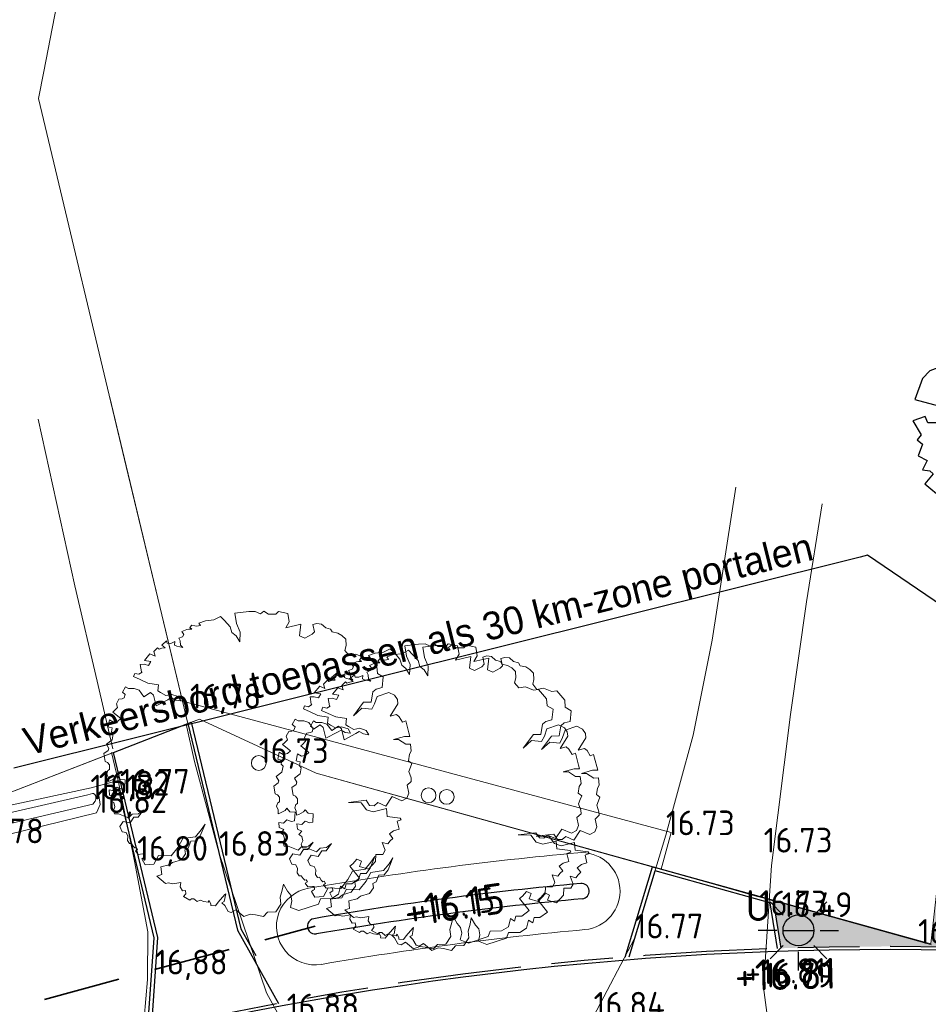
# Model space of a CAD drawing. Header units: metres. Extents: x 174255 to 175175, y 462028 to 462911.
# Tile 35 of 256: x 174535 to 174565, y 462273 to 462305. Entities that reach past the tile are written whole.
import ezdxf
from ezdxf import colors
from ezdxf.entities.mleader import LeaderData, LeaderLine
from ezdxf.enums import TextEntityAlignment as Align
from ezdxf.math import Vec2, Vec3

# ---------------------------------------------------------------- set-up
doc = ezdxf.new("R2010")
doc.units = ezdxf.units.M
for name, pattern in [('RI-HWA', [7.4, 5, -2.4]), ('VH-OPSLUITBAND_100X200', [16, 8, -2, 4, -2]), ('VH-OPSLUITBAND_120X250', [26, 16, -4, 2, -4])]:
    doc.linetypes.add(name, pattern=pattern)
doc.layers.add('-DR-nw-txt', color=50, linetype='Continuous')
for name, color, linetype, lineweight in [('B-ME-AL-PEIL_BRM-T20', 8, 'Continuous', 20), ('B-ME-AL-PEIL_MAAIVELD-T20', 8, 'Continuous', 20), ('B-ME-GR-BOOM-S', 8, 'Continuous', 20), ('B-ME-VH-VERHARDING_PUIN-G', 8, 'Continuous', 20), ('B-ME-WH-WATERGANG_SLOOT_BODEM-G', 8, 'Continuous', 20), ('B-ME-WH-WATERGANG_SLOOT_INSTEEK-G', 8, 'Continuous', 20), ('B-WE-IE-MEUBILAIR_WEGMEUBILAIR-LICHTMAST-UITHOUDER-6.00-S', 252, 'Continuous', 25), ('B-WE-KL-TRACE_WENSTRACE-A', 252, 'Continuous', 20), ('B-WE-OG-TERREIN_ERF-G', 8, 'Continuous', 20), ('B-WE-OG-TERREIN_GROEN-G', 8, 'Continuous', 20), ('B-WE-OG-WEG_VERHARD_OPEN -G', 8, 'Continuous', 20), ('B-WE-VH-KANTOPSLUITING_ACHTERKANTBAND-G', 252, 'Continuous', 25), ('B-WE-VH-KANTOPSLUITING_OPSLUITBAND_100X200-G', 252, 'VH-OPSLUITBAND_100X200', 25), ('B-WE-VH-KANTOPSLUITING_OPSLUITBAND_120X250-G', 252, 'VH-OPSLUITBAND_120X250', 25), ('B-WE-VH-NAP-T20', 252, 'Continuous', 25), ('B-WE-WH-DUIKER_PP-G', 252, 'RI-HWA', 35), ('B-WE-WH-NAP-T20', 252, 'Continuous', 20), ('B-WE-WH-WATERGANG_BODEM-G', 252, 'Continuous', 25), ('B-WE-WH-WATERGANG_SLOOT_BODEM-G', 8, 'Continuous', 20), ('B-XX-KG-GRENS_PERCEEL-G', 213, 'Continuous', 20), ('N-WE-AL-WERKGRENS-G', 173, 'AL-WERKGRENS', 20)]:
    doc.layers.add(name, color=color, linetype=linetype, lineweight=lineweight)
doc.layers.add('N-WE-GR-BOOM-2E-GROOTTE-S', color=7, linetype='Continuous', lineweight=25, true_color=0x00cc00)
doc.layers.add('N-WE-GR-GRAS_BERM-NECTAR-ONDER-MAAIMES-V', color=7, linetype='Continuous', lineweight=25, true_color=0xd1ffa3)
doc.styles.add('CE', font='txt', dxfattribs={"height": 1.8})
doc.styles.add('NLCS-ISO-M500-T20', font='NLCS-ISO.ttf', dxfattribs={"height": 1})
doc.linetypes.add('AL-WERKGRENS', pattern='A,10,[106,Afdeling.shx,S=1,R=0,X=0,Y=0],-2', length=12)

# ---------------------------------------------------------------- blocks, each defined once
blk = doc.blocks.new('boom')
blk.add_lwpolyline([(-0.306, 1.961), (-0.368, 2.058), (-0.435, 2.112), (-0.463, 2.207), (-0.553, 2.308), (-0.621, 2.376), (-0.727, 2.32), (-0.864, 2.305), (-0.973, 2.267), (-0.946, 2.228), (-1.009, 2.216), (-1.034, 2.222), (-1.086, 2.235), (-1.118, 2.198), (-1.085, 2.17), (-1.135, 2.17), (-1.165, 2.165), (-1.249, 2.129), (-1.214, 2.084), (-1.238, 2.046), (-1.295, 2.022), (-1.272, 1.977), (-1.266, 1.907), (-1.229, 1.873), (-1.33, 1.894), (-1.364, 1.911), (-1.358, 1.967), (-1.424, 1.937), (-1.482, 1.941), (-1.494, 1.977), (-1.573, 1.911), (-1.514, 1.868), (-1.571, 1.86), (-1.616, 1.843), (-1.638, 1.866), (-1.702, 1.804), (-1.68, 1.732), (-1.763, 1.769), (-1.851, 1.663), (-1.746, 1.645), (-1.784, 1.578), (-1.855, 1.599), (-1.919, 1.596), (-1.901, 1.476), (-1.89, 1.472), (-1.943, 1.437), (-2.007, 1.451), (-2.028, 1.401), (-1.919, 1.352), (-1.795, 1.296), (-1.625, 1.267), (-1.636, 1.168), (-1.59, 1.14), (-1.505, 1.094), (-1.41, 1.112), (-1.304, 1.077), (-1.262, 1.006), (-1.35, 1.02), (-1.417, 1.059), (-1.474, 1.024), (-1.661, 0.925), (-1.707, 1.101), (-1.753, 1.144), (-1.862, 1.073), (-1.94, 1.179), (-2.021, 1.207), (-2.113, 1.207), (-2.158, 1.234), (-2.208, 1.146), (-2.162, 1.112), (-2.18, 1.055), (-2.212, 1.041), (-2.265, 1.033), (-2.306, 0.96), (-2.286, 0.9), (-2.335, 0.851), (-2.364, 0.826), (-2.236, 0.72), (-2.282, 0.678), (-2.353, 0.66), (-2.42, 0.699), (-2.441, 0.586), (-2.424, 0.579), (-2.374, 0.568), (-2.385, 0.505), (-2.357, 0.473), (-2.374, 0.374), (-2.466, 0.304), (-2.427, 0.237), (-2.438, 0.201), (-2.508, 0.152), (-2.487, 0.025), (-2.448, 0.011), (-2.416, -0.03), (-2.416, -0.106), (-2.443, -0.123), (-2.461, -0.177), (-2.438, -0.234), (-2.434, -0.297), (-2.398, -0.283), (-2.323, -0.243), (-2.296, -0.208), (-2.247, -0.266), (-2.163, -0.274), (-2.171, -0.412), (-2.219, -0.422), (-2.296, -0.394), (-2.347, -0.449), (-2.426, -0.437), (-2.417, -0.522), (-2.345, -0.554), (-2.394, -0.611), (-2.349, -0.64), (-2.333, -0.71), (-2.356, -0.767), (-2.336, -0.825), (-2.272, -0.825), (-2.11, -0.89), (-2.05, -0.829), (-1.946, -0.822), (-1.868, -0.756), (-1.955, -0.876), (-2.026, -0.876), (-2.085, -0.967), (-2.197, -0.946), (-2.251, -1.03), (-2.215, -1.113), (-2.147, -1.127), (-2.12, -1.183), (-2.127, -1.255), (-2.094, -1.306), (-2.061, -1.302), (-2.033, -1.348), (-2.006, -1.374), (-1.983, -1.367), (-1.962, -1.403), (-1.997, -1.424), (-1.953, -1.481), (-1.882, -1.474), (-1.851, -1.476), (-1.845, -1.524), (-1.87, -1.536), (-1.895, -1.555), (-1.843, -1.651), (-1.701, -1.637), (-1.625, -1.496), (-1.42, -1.506), (-1.305, -1.364), (-1.232, -1.225), (-1.027, -1.195), (-0.934, -1.083), (-0.871, -0.99), (-0.948, -1.181), (-1.013, -1.263), (-1.101, -1.266), (-1.142, -1.378), (-1.196, -1.405), (-1.185, -1.473), (-1.253, -1.566), (-1.395, -1.61), (-1.449, -1.652), (-1.586, -1.684), (-1.573, -1.806), (-1.652, -1.831), (-1.513, -1.953), (-1.464, -1.942), (-1.39, -1.959), (-1.264, -1.937), (-1.274, -2.008), (-1.235, -2.069), (-1.186, -2.065), (-1.18, -2.117), (-1.22, -2.165), (-1.117, -2.22), (-1.092, -2.199), (-1.051, -2.2), (-0.996, -2.244), (-0.95, -2.22), (-0.889, -2.242), (-0.82, -2.253), (-0.803, -2.226), (-0.774, -2.286), (-0.778, -2.307), (-0.7, -2.313), (-0.656, -2.253), (-0.548, -2.129), (-0.536, -2.119), (-0.558, -2.244), (-0.597, -2.263), (-0.551, -2.31), (-0.496, -2.403), (-0.445, -2.42), (-0.374, -2.376), (-0.241, -2.488), (-0.139, -2.448), (-0.054, -2.458), (0.079, -2.488), (0.143, -2.414), (0.279, -2.41), (0.36, -2.285), (0.345, -2.174), (0.378, -2.06), (0.398, -1.962), (0.464, -2.078), (0.52, -2.139), (0.537, -2.233), (0.512, -2.34), (0.649, -2.392), (0.966, -2.288), (1, -2.2), (1.182, -2.196), (1.293, -2.127), (1.326, -1.996), (1.392, -2.04), (1.416, -1.957), (1.509, -1.957), (1.632, -1.867), (1.476, -1.669), (1.524, -1.633), (1.587, -1.556), (1.665, -1.591), (1.632, -1.675), (1.776, -1.718), (1.89, -1.594), (1.896, -1.48), (2.008, -1.48), (2.048, -1.413), (2.001, -1.286), (2.093, -1.311), (2.13, -1.261), (2.173, -1.221), (2.115, -1.149), (2.183, -1.097), (2.272, -1.07), (2.24, -0.943), (2.305, -0.92), (2.292, -0.893), (2.081, -0.866), (2.068, -0.739), (1.854, -0.791), (1.745, -0.756), (1.657, -0.644), (1.451, -0.639), (1.737, -0.604), (1.796, -0.689), (1.868, -0.692), (1.928, -0.642), (2.059, -0.701), (2.16, -0.545), (2.316, -0.611), (2.398, -0.567), (2.429, -0.488), (2.404, -0.359), (2.471, -0.297), (2.466, -0.241), (2.431, -0.135), (2.459, -0.065), (2.481, -0.007), (2.426, 0.037), (2.442, 0.142), (2.47, 0.191), (2.459, 0.307), (2.381, 0.305), (2.265, 0.379), (2.183, 0.379), (2.359, 0.432), (2.445, 0.432), (2.431, 0.49), (2.38, 0.684), (2.326, 0.664), (2.275, 0.75), (2.232, 0.785), (2.131, 0.758), (2.255, 0.957), (2.248, 1.027), (2.201, 1.097), (2.107, 1.144), (1.916, 1.078), (1.877, 0.961), (1.83, 0.871), (1.67, 0.887), (1.534, 0.766), (1.698, 0.984), (1.819, 0.988), (1.846, 1.152), (1.901, 1.199), (1.998, 1.222), (2.017, 1.395), (1.921, 1.451), (1.912, 1.565), (1.781, 1.717), (1.703, 1.707), (1.57, 1.761), (1.462, 1.741), (1.394, 1.825), (1.413, 1.903), (1.408, 2.006), (1.348, 2.066), (1.28, 2.106), (1.188, 2.124), (1.164, 2.17), (1.084, 2.192), (1.018, 2.25), (0.943, 2.259), (0.878, 2.242), (0.903, 2.124), (0.864, 2.085), (0.746, 2.021), (0.662, 2.06), (0.684, 2.248), (0.437, 2.192), (0.495, 2.286), (0.471, 2.423), (0.319, 2.457), (0.279, 2.413), (0.157, 2.413), (0.083, 2.462), (0.029, 2.418), (-0.057, 2.455), (-0.162, 2.452), (-0.386, 2.425), (-0.359, 2.258), (-0.299, 2.118), (-0.306, 1.961)])
blk.add_circle((0, 0), 0.12)
blk = doc.blocks.new('SGR-BOOM_2EGROOTTE')
at = {"linetype": 'Continuous', "flags": 128}
blk.add_lwpolyline([(2.215, 2.89), (2.077, 3.234), (1.804, 3.337), (1.596, 3.715), (1.045, 3.852), (0.702, 3.714), (0.91, 3.508), (0.874, 3.13), (0.187, 3.267), (0.289, 3.543), (0.151, 3.852), (-0.124, 3.784), (-0.399, 3.852), (-0.948, 3.817), (-1.224, 3.681), (-1.603, 3.748), (-2.084, 3.37), (-1.74, 3.199), (-1.637, 2.992), (-1.293, 2.82), (-1.637, 2.373), (-2.084, 2.271), (-2.394, 2.544), (-2.151, 2.641), (-2.359, 3.165), (-2.978, 2.82), (-3.288, 2.476), (-3.115, 2.338), (-3.288, 2.064), (-3.633, 1.926), (-3.873, 1.686), (-4.113, 0.997), (-3.186, 0.756), (-3.048, 0.447), (-3.288, 0.241), (-3.7, 0.241), (-3.779, 0.456), (-4.182, 0.309), (-3.906, -0.138), (-4.044, -0.31), (-3.872, -0.447), (-4.01, -0.826), (-3.721, -0.971), (-3.872, -1.273), (-3.633, -1.307), (-3.524, -1.402), (-3.792, -1.73), (-3.219, -2.202), (-3.012, -1.996), (-2.84, -1.617), (-2.978, -1.446), (-2.807, -0.964), (-2.565, -1.102), (-2.289, -1.446), (-2.049, -1.651), (-2.289, -2.305), (-2.807, -2.407), (-3.012, -2.787), (-2.736, -3.096), (-2.325, -3.199), (-2.273, -3.302), (-2.222, -3.405), (-1.911, -3.061), (-1.499, -3.061), (-1.293, -3.199), (-1.395, -3.508), (-1.395, -3.784), (-0.948, -3.888), (-0.501, -3.852), (-0.399, -4.06), (-0.191, -3.818), (0.083, -3.681), (-0.048, -3.289), (0.221, -3.199), (0.634, -3.303), (0.703, -3.784), (0.944, -3.748), (1.183, -3.888), (1.7, -3.475), (1.942, -3.576), (1.906, -3.405), (2.182, -3.267), (1.976, -3.061), (1.735, -2.992), (2.113, -2.649), (2.147, -2.443), (2.594, -2.338), (2.904, -2.511), (3.11, -2.305), (3.096, -2.162), (3.385, -2.161), (3.385, -1.96), (3.661, -1.858), (3.661, -1.686), (3.351, -1.686), (3.73, -1.306), (3.489, -1.17), (3.799, -1.273), (3.902, -1.032), (3.73, -0.756), (3.97, -0.378), (3.832, -0.207), (3.489, -0.207), (3.076, 0.07), (3.351, 0.241), (3.592, 0.688), (3.73, 0.483), (4.003, 0.585), (3.832, 1.17), (3.868, 1.549), (3.694, 1.617), (3.418, 2.167), (3.143, 2.473), (2.77, 2.138), (3.007, 1.996), (3.213, 1.479), (2.904, 1.411), (2.732, 1.754), (2.456, 1.686), (2.181, 1.893), (1.837, 2.064), (2.009, 2.202), (1.906, 2.407), (2.077, 2.614), (2.353, 2.511), (2.594, 2.649)], close=True, dxfattribs=at)
at = {"linetype": 'Continuous'}
blk.add_circle((0, 0), 0.123, dxfattribs=at)
blk = doc.blocks.new('lichtmast 5.00 m')
blk.add_hatch(color=256).paths.add_polyline_path([(-0.25, 0, 1), (0.25, 0)])
for p, q in [((0, 0.35), (0, 0.65)), ((-0.247, 0.247), (-0.46, 0.46)), ((0.247, 0.247), (0.46, 0.46)), ((-0.35, 0), (-0.65, 0)), ((-0.25, 0), (0.25, 0)), ((0.35, 0), (0.65, 0)), ((-0.247, -0.247), (-0.46, -0.46)), ((0.247, -0.247), (0.46, -0.46)), ((0, -0.65), (0, -0.35))]:
    blk.add_line(p, q)
blk.add_circle((0, 0), 0.25)

msp = doc.modelspace()

# ---------------------------------------------------------------- hatches: boundary and pattern name
at = {"layer": 'B-WE-KL-TRACE_WENSTRACE-A'}
h = msp.add_hatch(dxfattribs=at)
h.set_pattern_fill('AKL-WENSTRACE', color=256, scale=5, angle=356.73, pattern_type=2)
h.set_pattern_definition([(41.73, (0, 0), (-0.4160132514, 0.46643110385), [])])
edge = h.paths.add_edge_path()
edge.add_line((174640.996, 462307.146), (174643.319, 462347.76))
edge.add_arc((174649.409, 462347.412), 6.1, 99.6346, 176.7259, ccw=False)
edge.add_line((174648.388, 462353.426), (174648.446, 462354.447))
edge.add_line((174648.446, 462354.447), (174648.985, 462363.859))
edge.add_line((174648.985, 462363.859), (174622.828, 462365.356))
edge.add_line((174622.828, 462365.356), (174622.599, 462361.362))
edge.add_line((174622.599, 462361.362), (174595.31, 462362.923))
edge.add_line((174595.31, 462362.923), (174594.315, 462363.022))
edge.add_line((174594.315, 462363.022), (174578.886, 462364.556))
edge.add_line((174578.886, 462364.556), (174581.877, 462394.645))
edge.add_line((174581.877, 462394.645), (174597.898, 462393.041))
edge.add_line((174597.898, 462393.041), (174598.067, 462394.029))
edge.add_line((174598.067, 462394.029), (174571.928, 462396.646))
edge.add_arc((174567.355, 462350.974), 45.9, 84.2826, 105.3853)
edge.add_line((174555.177, 462395.229), (174516.043, 462384.461))
edge.add_line((174516.043, 462384.461), (174516.308, 462383.496))
edge.add_line((174516.308, 462383.496), (174555.443, 462394.265))
edge.add_arc((174567.355, 462350.974), 44.9, 84.2826, 105.3853, ccw=False)
edge.add_line((174571.828, 462395.651), (174580.882, 462394.744))
edge.add_line((174580.882, 462394.744), (174576.697, 462352.637))
edge.add_line((174576.697, 462352.637), (174577.692, 462352.538))
edge.add_line((174577.692, 462352.538), (174578.787, 462363.56))
edge.add_line((174578.787, 462363.56), (174595.232, 462361.926))
edge.add_line((174595.232, 462361.926), (174623.541, 462360.307))
edge.add_line((174623.541, 462360.307), (174623.769, 462364.3))
edge.add_line((174623.769, 462364.3), (174647.929, 462362.918))
edge.add_line((174647.929, 462362.918), (174647.433, 462354.231))
edge.add_arc((174649.409, 462347.412), 7.1, 106.1634, 176.7259)
edge.add_line((174642.321, 462347.818), (174639.94, 462306.204))
edge.add_line((174639.94, 462306.204), (174679.035, 462303.968))
edge.add_line((174679.035, 462303.968), (174683.992, 462341.69))
edge.add_line((174683.992, 462341.69), (174690.273, 462356.489))
edge.add_line((174690.273, 462356.489), (174695.984, 462370.453))
edge.add_arc((174687.375, 462373.973), 9.3, 337.7591, 439.7883)
edge.add_line((174689.024, 462383.126), (174670.746, 462386.418))
edge.add_arc((174621.197, 462048.695), 341.339, 81.65344, 85.32545)
edge.add_line((174649.015, 462388.898), (174631.179, 462389.919))
edge.add_line((174631.179, 462389.919), (174631.179, 462402.888))
edge.add_line((174631.179, 462402.888), (174630.179, 462402.968))
edge.add_line((174630.179, 462402.968), (174630.179, 462389.976))
edge.add_line((174630.179, 462389.976), (174597.697, 462391.834))
edge.add_line((174597.697, 462391.834), (174594.315, 462363.023))
edge.add_line((174594.315, 462363.023), (174595.31, 462362.924))
edge.add_line((174595.31, 462362.924), (174598.54, 462390.784))
edge.add_line((174598.54, 462390.784), (174648.958, 462387.9))
edge.add_arc((174620.931, 462046.401), 342.647, 81.66799, 85.30829, ccw=False)
edge.add_line((174670.584, 462385.431), (174688.847, 462382.142))
edge.add_arc((174687.375, 462373.973), 8.3, -22.2409, 79.7883, ccw=False)
edge.add_line((174695.058, 462370.831), (174689.618, 462357.528))
edge.add_line((174689.618, 462357.528), (174687.421, 462352.349))
edge.add_line((174687.421, 462352.349), (174649.815, 462354.5))
edge.add_arc((174649.409, 462347.412), 7.1, 86.7259, 97.6336)
edge.add_line((174648.466, 462354.449), (174648.431, 462353.433))
edge.add_arc((174649.409, 462347.412), 6.1, 86.7259, 99.2251, ccw=False)
edge.add_line((174649.757, 462353.502), (174687.007, 462351.371))
edge.add_line((174687.007, 462351.371), (174683.018, 462341.955))
edge.add_line((174683.018, 462341.955), (174678.165, 462305.019))
edge.add_line((174678.165, 462305.019), (174640.996, 462307.146))
at = {"layer": 'N-WE-GR-GRAS_BERM-NECTAR-ONDER-MAAIMES-V', "transparency": 33554559}
h = msp.add_hatch(color=256, dxfattribs=at)
h.dxf.hatch_style = 1
edge = h.paths.add_edge_path()
edge.add_line((174573.174, 462348.717), (174564.891, 462275.115))
edge.add_line((174564.891, 462275.115), (174559.76, 462276.55))
edge.add_line((174559.76, 462276.55), (174560.003, 462275.007))
edge.add_arc((174563.535, 462167.965), 107.1, 87.85028, 91.88978, ccw=False)
edge.add_line((174567.553, 462274.99), (174568.226, 462274.965))
edge.add_arc((174568.448, 462280.861), 5.9, 267.8503, 322.6381)
edge.add_line((174573.137, 462277.28), (174571.52, 462278.126))
edge.add_arc((174574.3, 462283.443), 6, 169.8697, 242.3963, ccw=False)
edge.add_line((174568.393, 462284.498), (174569.535, 462290.888))
edge.add_arc((174555.753, 462293.35), 14, 349.8697, 361.1564)
edge.add_line((174569.75, 462293.633), (174569.645, 462298.848))
edge.add_arc((174591.641, 462299.292), 22, 163.4765, 181.1564, ccw=False)
edge.add_line((174570.549, 462305.549), (174571.649, 462309.256))
edge.add_arc((174552.475, 462314.944), 20, 343.4765, 359.3426)
edge.add_line((174572.473, 462314.715), (174572.544, 462320.853))
edge.add_arc((174594.542, 462320.6), 22, 171.0726, 179.3426, ccw=False)
edge.add_line((174572.809, 462324.015), (174573.858, 462330.692))
edge.add_arc((174554.1, 462333.795), 20, 351.0726, 365.7635)
edge.add_line((174573.999, 462335.804), (174573.717, 462338.595))
edge.add_arc((174595.606, 462340.804), 22, 162.1485, 185.7635, ccw=False)
edge.add_line((174574.665, 462347.548), (174575.014, 462348.631))
edge.add_line((174575.014, 462348.631), (174573.174, 462348.717))

# ---------------------------------------------------------------- linework, layer by layer
at = {"layer": 'B-ME-VH-VERHARDING_PUIN-G'}
for points in [[(174558.545, 462289.949), (174557.782, 462284.994), (174557.166, 462281.914), (174556.283, 462278.67)], [(174561.342, 462289.409), (174560.834, 462286.232), (174560.325, 462282.58), (174559.704, 462277.693)], [(174550.958, 462270.303), (174553.139, 462271.556), (174553.941, 462272.794), (174555.271, 462275.327), (174556.283, 462278.67)], [(174559.704, 462277.693), (174559.446, 462273.737), (174559.688, 462271.959), (174560.354, 462271.171), (174561.591, 462270.529)]]:
    msp.add_lwpolyline(points, dxfattribs=at)
at = {"layer": 'B-ME-WH-WATERGANG_SLOOT_BODEM-G'}
for centre, radius, start, end in [((174563.535, 462167.965), 109.6, 95.24082, 99.80359), ((174553.547, 462276.858), 0.25, 275.2408, 95.2408), ((174563.535, 462167.965), 109.1, 95.24082, 99.80359), ((174544.916, 462275.719), 0.25, 99.8036, 279.8036)]:
    msp.add_arc(centre, radius, start, end, dxfattribs=at)
at = {"layer": 'B-ME-WH-WATERGANG_SLOOT_INSTEEK-G'}
msp.add_lwpolyline([(174537.907, 462279.957), (174537.951, 462279.665), (174537.831, 462279.391), (174533.82, 462278.409), (174532.061, 462277.786), (174530.486, 462276.593), (174530.205, 462276.692), (174530.017, 462276.856), (174529.969, 462277.149), (174530.067, 462277.41)], dxfattribs=at)
at = {"layer": 'B-ME-WH-WATERGANG_SLOOT_INSTEEK-G', "ltscale": 0.5}
for centre, radius, start, end in [((174563.535, 462167.965), 110.6, 95.24082, 99.80359), ((174563.535, 462167.965), 110.6, 95.24082, 99.80359), ((174553.547, 462276.858), 1.25, 275.2408, 95.2408), ((174553.547, 462276.858), 1.25, 275.2408, 95.2408), ((174544.916, 462275.719), 1.25, 99.8036, 279.8036), ((174544.916, 462275.719), 1.25, 99.8036, 279.8036), ((174563.535, 462167.965), 108.1, 95.24082, 99.80359), ((174563.535, 462167.965), 108.1, 95.24082, 99.80359)]:
    msp.add_arc(centre, radius, start, end, dxfattribs=at)
at = {"layer": 'B-WE-OG-TERREIN_ERF-G'}
for points in [[(174540.592, 462283.025), (174556.449, 462278.759), (174556.135, 462277.568), (174559.211, 462276.7), (174559.513, 462276.62), (174560.325, 462276.404)], [(174524.548, 462274.406), (174526.252, 462275.258), (174530.062, 462277.578), (174531.015, 462278.272), (174532.151, 462278.928), (174534.393, 462279.503), (174537.658, 462280.203), (174538.538, 462280.442), (174538.325, 462281.353)]]:
    msp.add_lwpolyline(points, dxfattribs=at)
at = {"layer": 'B-WE-OG-TERREIN_GROEN-G'}
for points in [[(174547.287, 462269.94), (174545.37, 462270.93), (174544.31, 462271.79), (174543.34, 462273.56), (174541.815, 462278.08), (174541.013, 462281.061), (174540.736, 462282.272)], [(174538.538, 462280.442), (174539.064, 462277.833), (174539.501, 462275.542), (174539.49, 462273.997), (174539.383, 462272.746), (174538.946, 462271.364), (174538.54, 462270.47), (174537.46, 462269.16), (174536.6, 462268.513)]]:
    msp.add_lwpolyline(points, dxfattribs=at)
at = {"layer": 'B-WE-OG-WEG_VERHARD_OPEN -G', "flags": 128}
for points in [[(174540.793, 462282.293), (174538.252, 462292.894)], [(174538.361, 462281.466), (174537.858, 462283.66), (174537.133, 462286.747), (174535.95, 462292.155)]]:
    msp.add_lwpolyline(points, dxfattribs=at)
at = {"layer": 'B-WE-VH-KANTOPSLUITING_ACHTERKANTBAND-G', "flags": 128}
for points in [[(174538.388, 462281.354), (174540.794, 462282.287)], [(174538.388, 462281.354), (174540.794, 462282.287)], [(174540.794, 462282.287), (174542.399, 462275.59), (174543.727, 462273.218)], [(174540.794, 462282.287), (174542.399, 462275.59), (174543.727, 462273.218)], [(174539.616, 462272.36), (174539.825, 462275.355), (174538.388, 462281.354)], [(174539.616, 462272.36), (174539.825, 462275.355), (174538.388, 462281.354)], [(174555.091, 462274.732), (174555.933, 462277.514)], [(174555.091, 462274.732), (174555.933, 462277.514)], [(174559.65, 462276.477), (174555.935, 462277.513)], [(174559.65, 462276.477), (174555.935, 462277.513)], [(174559.65, 462276.477), (174559.883, 462275.003)], [(174559.65, 462276.477), (174559.883, 462275.003)]]:
    msp.add_lwpolyline(points, dxfattribs=at)
at = {"layer": 'B-WE-VH-KANTOPSLUITING_ACHTERKANTBAND-G'}
msp.add_arc((174563.535, 462167.965), 107, 87.85028, 121.8059, dxfattribs=at)
msp.add_arc((174563.535, 462167.965), 107, 87.85028, 121.8059, dxfattribs=at)
at = {"layer": 'B-WE-VH-KANTOPSLUITING_OPSLUITBAND_100X200-G', "ltscale": 0.5}
msp.add_arc((174563.535, 462167.965), 107.1, 87.85028, 121.8059, dxfattribs=at)
msp.add_arc((174563.535, 462167.965), 107.1, 87.85028, 121.8059, dxfattribs=at)
at = {"layer": 'B-WE-VH-KANTOPSLUITING_OPSLUITBAND_120X250-G', "ltscale": 0.5, "flags": 128}
for points in [[(174540.794, 462282.287), (174540.907, 462282.331), (174542.512, 462275.634), (174543.852, 462273.241)], [(174540.794, 462282.287), (174540.907, 462282.331), (174542.512, 462275.634), (174543.852, 462273.241)], [(174539.494, 462272.332), (174539.704, 462275.345), (174538.275, 462281.311), (174538.388, 462281.354)], [(174539.494, 462272.332), (174539.704, 462275.345), (174538.275, 462281.311), (174538.388, 462281.354)], [(174554.962, 462274.722), (174555.846, 462277.642), (174555.962, 462277.61)], [(174554.962, 462274.722), (174555.846, 462277.642), (174555.962, 462277.61)], [(174559.633, 462276.585), (174555.962, 462277.61)], [(174559.633, 462276.585), (174555.962, 462277.61)], [(174559.633, 462276.585), (174559.76, 462276.55), (174560.003, 462275.007)], [(174559.633, 462276.585), (174559.76, 462276.55), (174560.003, 462275.007)]]:
    msp.add_lwpolyline(points, dxfattribs=at)
at = {"layer": 'B-WE-WH-DUIKER_PP-G', "ltscale": 0.5, "flags": 128}
msp.add_lwpolyline([(174525.43, 462270.461), (174544.916, 462275.719)], dxfattribs=at)
at = {"layer": 'B-WE-WH-WATERGANG_BODEM-G'}
for centre, radius, start, end in [((174563.535, 462167.965), 109.6, 95.24082, 99.80359), ((174553.547, 462276.858), 0.25, 275.2408, 95.2408), ((174563.535, 462167.965), 109.1, 95.24082, 99.80359), ((174544.916, 462275.719), 0.25, 99.8036, 279.8036)]:
    msp.add_arc(centre, radius, start, end, dxfattribs=at)
at = {"layer": 'B-WE-WH-WATERGANG_SLOOT_BODEM-G'}
msp.add_lwpolyline([(174530.235, 462277.12), (174530.305, 462277.073), (174530.418, 462277.053), (174530.602, 462277.053), (174532.556, 462278.468), (174537.715, 462279.68), (174537.797, 462279.778), (174537.814, 462279.835), (174537.813, 462279.891), (174537.811, 462279.932), (174537.786, 462279.988), (174537.74, 462280.017), (174537.701, 462280.024), (174537.551, 462279.977), (174532.525, 462278.826), (174530.284, 462277.473), (174530.203, 462277.36), (174530.162, 462277.258), (174530.182, 462277.155), (174530.235, 462277.12)], dxfattribs=at)
at = {"layer": 'B-XX-KG-GRENS_PERCEEL-G', "flags": 128}
for points in [[(174540.799, 462282.289), (174540.158, 462284.962), (174538.801, 462290.622), (174535.953, 462302.541), (174536.124, 462303.419), (174536.678, 462306.269), (174537.429, 462310.204), (174537.446, 462310.291), (174540.777, 462312.713), (174540.886, 462317.733), (174542.186, 462317.705), (174542.195, 462320.697), (174543.481, 462320.641), (174543.576, 462324.55), (174543.664, 462324.55), (174544.008, 462350.32)], [(174531.51, 462278.619), (174531.995, 462278.877), (174540.743, 462282.267), (174540.799, 462282.289)], [(174540.799, 462282.289), (174541.171, 462282.433), (174544.951, 462280.682), (174564.662, 462275.182), (174564.891, 462275.115)]]:
    msp.add_lwpolyline(points, dxfattribs=at)
at = {"layer": 'N-WE-AL-WERKGRENS-G', "flags": 128}
msp.add_lwpolyline([(174681.597, 462243.513), (174681.058, 462261.019), (174682.966, 462284.801), (174683.583, 462297.765), (174686.249, 462320.652), (174688.507, 462336.11), (174690.024, 462341.923), (174715.341, 462404.33), (174717.601, 462411.68), (174737.648, 462460.859), (174741.719, 462470.505), (174748.817, 462487.359), (174674.443, 462494.014, 0.041999), (174666.058, 462494.058), (174643.597, 462492.288, -0.021198), (174639.362, 462492.134), (174613.916, 462492.29), (174609.223, 462496.26), (174608.958, 462517.183), (174610.596, 462533.728), (174610.954, 462546.926), (174609.538, 462546.926), (174609.558, 462563.215), (174618.404, 462564.584), (174617.882, 462574.521), (174609.659, 462573.696), (174609.196, 462609.694), (174614.486, 462610.527), (174612.971, 462619.974), (174609.088, 462619.531), (174608.927, 462630.616), (174611.938, 462638.324), (174653.335, 462646.137), (174694.682, 462654.971), (174753.656, 462669.694), (174754.237, 462666.581), (174760.415, 462667.388), (174761.852, 462678.247), (174772.339, 462679.778), (174801.269, 462672.42), (174803.391, 462678.615), (174801.391, 462679.594), (174797.277, 462686.229), (174795.775, 462697.827), (174787.849, 462696.846), (174788.459, 462691.593), (174783.455, 462686.955), (174765.026, 462688.379), (174763.024, 462691.272), (174740.983, 462686.156), (174741.964, 462681.481), (174695.587, 462670.341), (174674.215, 462665.295), (174611.437, 462653.073), (174598.865, 462662.135), (174595.022, 462656.913), (174598.266, 462653.801), (174601.563, 462645.066), (174585.184, 462641.559), (174585.846, 462637.588), (174468.106, 462610.771), (174467.256, 462614.569), (174459.445, 462613.028), (174458.95, 462618.394), (174449.12, 462618.046), (174449.29, 462624.91), (174429.951, 462629.368), (174428.413, 462620.577), (174434.372, 462618.909), (174430.641, 462597.257), (174453.023, 462592.796), (174457.787, 462586.572), (174474.779, 462527.663), (174488.396, 462479.396), (174491.179, 462461.426), (174515.964, 462468.21), (174535.677, 462396.051), (174500.834, 462386.521), (174501.862, 462382.661), (174505.484, 462383.699), (174513.387, 462351.317), (174573.09, 462348.625), (174564.864, 462275.155), (174544.951, 462280.682), (174541.171, 462282.433), (174531.995, 462278.877), (174531.51, 462278.619), (174530.322, 462277.987), (174523.197, 462274.196), (174512.77, 462266.76), (174511.323, 462265.728), (174510.321, 462265.106), (174492.908, 462254.307), (174458.682, 462233.081), (174433.018, 462217.34), (174430.678, 462218.394), (174424.184, 462214.138), (174422.654, 462205.201), (174428.021, 462195.994), (174430.582, 462197.274), (174431.829, 462199.589), (174481.464, 462229.381), (174511.746, 462247.996), (174520.108, 462251.917), (174528.993, 462255.045), (174538.389, 462257.274), (174544.528, 462258.292), (174554.322, 462259.261), (174563.593, 462259.191), (174572.865, 462258.166), (174582.161, 462256.149), (174620.668, 462248.404), (174620.813, 462250.715), (174679.071, 462234.3), (174681.597, 462243.513)], format="xyb", dxfattribs=at)

# ---------------------------------------------------------------- block references
at = {"layer": 'B-ME-GR-BOOM-S', "xscale": 2, "yscale": 2}
for p in [(174543.093, 462281.01), (174548.593, 462279.961), (174549.183, 462279.913)]:
    msp.add_blockref('boom', p, dxfattribs=at)
at = {"layer": 'B-WE-IE-MEUBILAIR_WEGMEUBILAIR-LICHTMAST-UITHOUDER-6.00-S', "xscale": 2, "yscale": 2, "zscale": 2}
msp.add_blockref('lichtmast 5.00 m', (174560.578, 462275.588), dxfattribs=at)
at = {"layer": 'N-WE-GR-BOOM-2E-GROOTTE-S'}
msp.add_blockref('SGR-BOOM_2EGROOTTE', (174568.465, 462291.787), dxfattribs=at)

# ---------------------------------------------------------------- texts
at = {"layer": 'B-ME-AL-PEIL_BRM-T20', "style": 'NLCS-ISO-M500-T20'}
msp.add_text('+16.15', height=0.8, rotation=8.2146, dxfattribs=at).set_placement((174549.43, 462276.416), align=Align.MIDDLE_CENTER)
msp.add_text('+16.81', height=0.8, rotation=1.34, dxfattribs=at).set_placement((174560.151, 462274.662), align=Align.TOP_CENTER)
at = {"layer": 'B-ME-AL-PEIL_MAAIVELD-T20', "style": 'NLCS-ISO-M500-T20'}
for s, p in [('16,78', (174540.864, 462282.779)), ('16,73', (174543.093, 462281.01)), ('16,82', (174537.907, 462279.957)), ('16,77', (174538.594, 462280.018)), ('16.13', (174537.633, 462279.83)), ('16,82', (174537.831, 462279.391)), ('16.73', (174556.283, 462278.67)), ('16,78', (174533.82, 462278.409)), ('16,83', (174541.804, 462278.001)), ('16.73', (174559.449, 462278.109)), ('16,80', (174539.154, 462277.843)), ('16.73', (174559.293, 462276.075)), ('16.49', (174560.036, 462276.02)), ('16.77', (174555.271, 462275.327)), ('16.83', (174564.453, 462275.152)), ('16,88', (174539.735, 462274.16)), ('16.79', (174559.446, 462273.737)), ('16,88', (174543.997, 462272.737)), ('16.84', (174553.941, 462272.794))]:
    msp.add_text(s, height=0.8, dxfattribs=at).set_placement(p)
at = {"layer": 'B-WE-IE-MEUBILAIR_WEGMEUBILAIR-LICHTMAST-UITHOUDER-6.00-S', "style": 'NLCS-ISO-M500-T20'}
msp.add_text('U', height=1, rotation=0, dxfattribs=at).set_placement((174559.278, 462275.588), align=Align.BOTTOM_CENTER)
at = {"layer": 'B-WE-VH-NAP-T20', "style": 'NLCS-ISO-M500-T20'}
msp.add_text('+16.81', height=1, rotation=1.34, dxfattribs=at).set_placement((174560.151, 462274.662), align=Align.TOP_CENTER)
at = {"layer": 'B-WE-WH-NAP-T20', "style": 'NLCS-ISO-M500-T20'}
msp.add_text('+16.15', height=1, rotation=8.2146, dxfattribs=at).set_placement((174549.43, 462276.416), align=Align.MIDDLE_CENTER)

# ---------------------------------------------------------------- leaders
at = {"layer": '-DR-nw-txt'}
ml = msp.add_multileader_mtext('Standard', dxfattribs=at)
ml.set_content('Verkeersbord toepassen als 30 km-zone portalen', color=7, style='CE')
ml.set_leader_properties(color=256, linetype='ByLayer', lineweight=-1)
ml.build(insert=Vec2(0, 0))
ml.multileader.update_dxf_attribs({"text_left_attachment_type": 5, "text_right_attachment_type": 5, "dogleg_length": 0.5, "arrow_head_size": 1.25, "scale": 0.5})
ctx = ml.context
ctx.base_point, ctx.scale, ctx.char_height, ctx.arrow_head_size, ctx.landing_gap_size, ctx.plane_origin, ctx.plane_x_axis, ctx.plane_y_axis = Vec3(174535.577, 462280.951), 0.5, 0.9, 1.25, 0.1, Vec3(174540.373, 462298.347), Vec3(0.970296, 0.241922), Vec3(-0.241922, 0.970296)
ctx.left_attachment, ctx.right_attachment = 5, 5
notes = []
notes.append((ctx, [(1, (1, 1, 0), (174562.817, 462287.743), (-0.970296, -0.241922), 0.25, [(0, [(174571.608, 462281.737)], 0, [])])]))
ctx.mtext.insert, ctx.mtext.text_direction, ctx.mtext.rotation, ctx.mtext.flow_direction = Vec3(174535.389, 462282.12), Vec3(0.970296, 0.241922), 0.244346, 5
for ctx, leaders in notes:
    for number, flags, end, landing, length, lines in leaders:
        leader = LeaderData()
        leader.index, (leader.has_last_leader_line, leader.has_dogleg_vector, leader.attachment_direction) = number, flags
        leader.last_leader_point, leader.dogleg_vector, leader.dogleg_length = Vec3(end), Vec3(landing), length
        for number, points, colour, breaks in lines:
            line = LeaderLine()
            line.index, line.vertices, line.color, line.breaks = number, Vec3.list(points), colors.encode_raw_color(colour), breaks
            leader.lines.append(line)
        ctx.leaders.append(leader)

doc.saveas('drawing.dxf')
